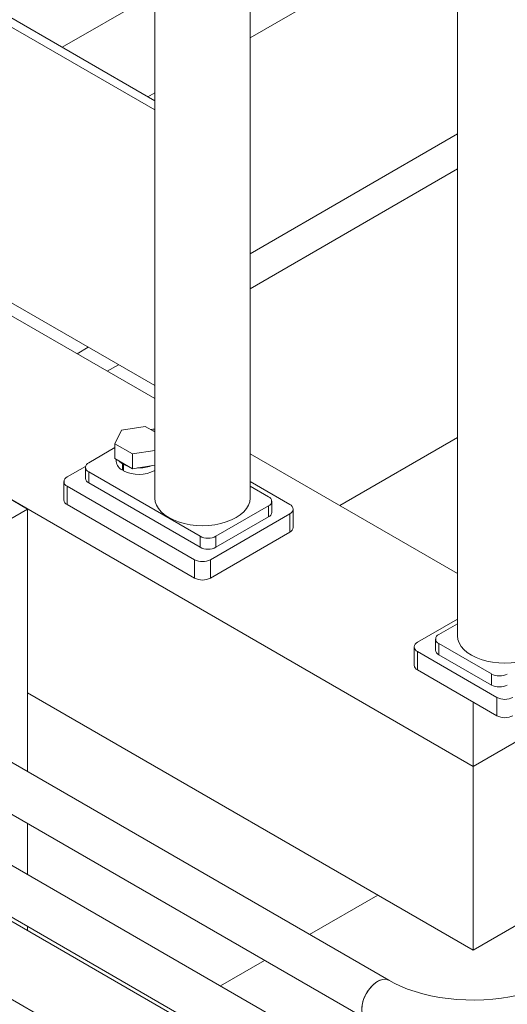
# Model space of a CAD drawing. Header units: millimetres. Extents: x 525 to 29324, y 175 to 20618.
# Tile 120 of 220: x 11315 to 11532, y 12620 to 13058. Entities that reach past the tile are written whole.
import ezdxf

# ---------------------------------------------------------------- set-up
doc = ezdxf.new("R2010")
doc.units = ezdxf.units.MM
doc.linetypes.add('SLD-Centrada-doble', pattern=[12.7, 6.35, -1.27, 1.27, -1.27, 1.27, -1.27])
doc.linetypes.add('SLD-Continua', pattern=[0])

msp = doc.modelspace()

# ---------------------------------------------------------------- linework, layer by layer
at = {"color": 7, "linetype": 'SLD-Continua', "lineweight": 18, "ltscale": 35}
for p, q in [((11417.25, 12845.28), (11417.25, 13689.59)), ((11509.41, 13628.4), (11509.41, 12784.1)), ((11374.85, 13021.81), (10816.21, 13344.3)), ((10816.21, 13340.22), (11374.85, 13017.72)), ((11374.85, 13315.86), (11374.85, 12845.28)), ((10816.21, 13217.74), (11374.85, 12895.24)), ((12202.24, 13122.09), (11516.35, 12726.13)), ((12202.24, 13122.09), (11516.35, 12726.13)), ((12202.24, 13122.09), (11516.35, 12726.13)), ((12202.24, 13122.09), (11516.35, 12726.13)), ((12202.24, 13122.09), (11516.35, 12726.13)), ((11374.85, 12889.46), (11141.58, 13024.12)), ((11374.85, 12889.46), (11141.58, 13024.12)), ((11374.85, 12889.46), (11141.58, 13024.12)), ((11374.85, 12889.46), (11141.58, 13024.12)), ((11374.85, 12889.46), (11141.58, 13024.12)), ((11509.41, 13007.02), (11417.25, 12953.82)), ((11509.41, 13007.02), (11417.25, 12953.82)), ((11509.41, 13007.02), (11417.25, 12953.82)), ((11509.41, 13007.02), (11417.25, 12953.82)), ((11509.41, 13007.02), (11417.25, 12953.82)), ((11509.41, 12991.5), (11417.25, 12938.3)), ((11509.41, 12991.5), (11417.25, 12938.3)), ((11509.41, 12991.5), (11417.25, 12938.3)), ((11509.41, 12991.5), (11417.25, 12938.3)), ((11509.41, 12991.5), (11417.25, 12938.3)), ((11516.35, 12726.13), (11070.87, 12983.3)), ((11516.35, 12726.13), (11070.87, 12983.3)), ((11516.35, 12726.13), (11070.87, 12983.3)), ((11516.35, 12726.13), (11070.87, 12983.3)), ((11516.35, 12726.13), (11070.87, 12983.3)), ((11345.32, 12912.29), (11340.31, 12909.4)), ((11345.32, 12912.29), (11340.31, 12909.4)), ((11345.32, 12912.29), (11340.31, 12909.4)), ((11345.32, 12912.29), (11340.31, 12909.4)), ((11345.32, 12912.29), (11340.31, 12909.4)), ((11358.76, 12904.54), (11353.75, 12901.64)), ((11358.76, 12904.54), (11353.75, 12901.64)), ((11358.76, 12904.54), (11353.75, 12901.64)), ((11358.76, 12904.54), (11353.75, 12901.64)), ((11358.76, 12904.54), (11353.75, 12901.64)), ((11360.01, 12875.48), (11370.61, 12877.12)), ((11370.61, 12877.12), (11374.85, 12874.67)), ((11357.17, 12869.36), (11360.01, 12875.48)), ((11509.41, 12872.23), (11457.05, 12842)), ((11509.41, 12872.23), (11457.05, 12842)), ((11509.41, 12872.23), (11457.05, 12842)), ((11345.5, 12861), (11357.17, 12867.74)), ((11364.93, 12864.88), (11357.17, 12869.36)), ((11357.17, 12862.83), (11357.17, 12869.36)), ((11364.93, 12858.35), (11357.17, 12862.83)), ((11374.85, 12866.42), (11364.93, 12864.88)), ((11364.93, 12858.35), (11364.93, 12864.88)), ((11509.41, 12811.78), (11417.25, 12864.98)), ((11509.41, 12811.78), (11417.25, 12864.98)), ((11509.41, 12811.78), (11417.25, 12864.98)), ((11509.41, 12811.78), (11417.25, 12864.98)), ((11509.41, 12811.78), (11417.25, 12864.98)), ((11344.08, 12859.37), (11335.95, 12854.67)), ((11344.03, 12858.96), (11344.03, 12854.06)), ((11357.77, 12862.49), (11357.77, 12861.61)), ((11360.49, 12860.51), (11360.84, 12860.71)), ((11360.49, 12860.51), (11360.49, 12857.65)), ((11360.91, 12860.27), (11361.26, 12860.47)), ((11360.91, 12860.27), (11360.91, 12857.41)), ((11374.85, 12859.89), (11364.93, 12858.35)), ((11318.36, 12840.43), (11290.07, 12856.76)), ((11394.99, 12828.34), (11345.5, 12856.92)), ((11360.91, 12857.9), (11360.49, 12857.65)), ((11334.48, 12852.63), (11334.48, 12844.46)), ((11335.95, 12850.59), (11392.52, 12817.93)), ((11394.99, 12823.44), (11345.5, 12852.02)), ((11434.94, 12842.42), (11417.25, 12852.64)), ((11417.25, 12850.6), (11425.4, 12845.9)), ((11335.95, 12842.42), (11392.52, 12809.77)), ((11425.4, 12841.81), (11402.06, 12828.34)), ((11426.86, 12838.96), (11426.86, 12843.85)), ((11318.36, 12840.43), (11302.8, 12831.45)), ((11318.36, 12840.43), (11318.36, 12723.79)), ((11399.59, 12817.93), (11434.94, 12838.34)), ((11425.4, 12836.91), (11402.06, 12823.44)), ((11436.41, 12832.22), (11436.41, 12840.38)), ((11399.59, 12809.77), (11434.94, 12830.18)), ((11509.41, 12791.52), (11491.6, 12781.24)), ((11509.41, 12789.48), (11501.14, 12784.71)), ((11499.68, 12782.67), (11499.68, 12777.77)), ((11501.14, 12780.63), (11524.48, 12767.16)), ((11490.13, 12779.2), (11490.13, 12771.04)), ((11491.6, 12777.16), (11526.95, 12756.75)), ((11501.14, 12775.73), (11524.48, 12762.26)), ((11491.6, 12769), (11526.95, 12748.59)), ((11728.48, 12766.94), (11516.35, 12644.48)), ((11728.48, 12766.94), (11516.35, 12644.48)), ((11728.48, 12766.94), (11516.35, 12644.48)), ((11728.48, 12766.94), (11516.35, 12644.48)), ((11728.48, 12766.94), (11516.35, 12644.48)), ((11516.35, 12644.48), (11318.36, 12758.78)), ((11516.35, 12644.48), (11318.36, 12758.78)), ((11516.35, 12644.48), (11318.36, 12758.78)), ((11516.35, 12644.48), (11318.36, 12758.78)), ((11516.35, 12644.48), (11318.36, 12758.78)), ((11516.35, 12726.13), (11516.35, 12754.71)), ((11516.35, 12726.13), (11516.35, 12754.71)), ((11516.35, 12726.13), (11516.35, 12754.71)), ((11516.35, 12726.13), (11516.35, 12754.71)), ((11516.35, 12726.13), (11516.35, 12754.71)), ((11516.35, 12754.71), (11516.35, 12726.13)), ((11516.35, 12754.71), (11516.35, 12726.13)), ((11516.35, 12754.71), (11516.35, 12726.13)), ((11516.35, 12754.71), (11516.35, 12726.13)), ((11516.35, 12754.71), (11516.35, 12726.13)), ((11478.92, 12631.1), (11287.46, 12741.62)), ((11277.47, 12724.3), (11468.92, 12613.78)), ((11516.35, 12644.48), (11516.35, 12726.13)), ((11516.35, 12644.48), (11516.35, 12726.13)), ((11516.35, 12644.48), (11516.35, 12726.13)), ((11516.35, 12644.48), (11516.35, 12726.13)), ((11516.35, 12644.48), (11516.35, 12726.13)), ((11516.35, 12726.13), (11516.35, 12644.48)), ((11516.35, 12726.13), (11516.35, 12644.48)), ((11516.35, 12726.13), (11516.35, 12644.48)), ((11516.35, 12726.13), (11516.35, 12644.48)), ((11516.35, 12726.13), (11516.35, 12644.48)), ((11478.92, 12585.38), (11247.86, 12718.76)), ((11237.87, 12701.44), (11468.92, 12568.06)), ((11318.36, 12700.69), (11318.36, 12678.07)), ((11460.21, 12571.33), (11285.73, 12672.05)), ((11443.64, 12651.46), (11473.94, 12668.96)), ((11443.64, 12651.46), (11473.94, 12668.96)), ((11443.64, 12651.46), (11473.94, 12668.96)), ((11443.64, 12651.46), (11473.94, 12668.96)), ((11443.64, 12651.46), (11473.94, 12668.96)), ((11473.94, 12668.96), (11443.64, 12651.46)), ((11473.94, 12668.96), (11443.64, 12651.46)), ((11473.94, 12668.96), (11443.64, 12651.46)), ((11473.94, 12668.96), (11443.64, 12651.46)), ((11473.94, 12668.96), (11443.64, 12651.46)), ((11318.36, 12654.98), (11318.36, 12653.21)), ((11270.73, 12646.07), (11445.21, 12545.35)), ((11404.04, 12628.6), (11423.64, 12639.92)), ((11404.04, 12628.6), (11423.64, 12639.92)), ((11404.04, 12628.6), (11423.64, 12639.92)), ((11404.04, 12628.6), (11423.64, 12639.92)), ((11404.04, 12628.6), (11423.64, 12639.92)), ((11423.64, 12639.92), (11404.04, 12628.6)), ((11423.64, 12639.92), (11404.04, 12628.6)), ((11423.64, 12639.92), (11404.04, 12628.6)), ((11423.64, 12639.92), (11404.04, 12628.6)), ((11423.64, 12639.92), (11404.04, 12628.6))]:
    msp.add_line(p, q, dxfattribs=at)
at = {"color": 8, "linetype": 'SLD-Centrada-doble', "lineweight": 18, "ltscale": 35}
for p, q in [((11509.41, 13102.95), (11417.25, 13049.75)), ((11509.41, 13102.95), (11417.25, 13049.75)), ((11509.41, 13102.95), (11417.25, 13049.75)), ((11509.41, 13102.95), (11417.25, 13049.75)), ((11509.41, 13102.95), (11417.25, 13049.75)), ((11374.85, 13069.36), (11333.67, 13045.58)), ((11374.85, 13069.36), (11333.67, 13045.58)), ((11374.85, 13069.36), (11333.67, 13045.58)), ((11374.85, 13069.36), (11333.67, 13045.58)), ((11374.85, 13069.36), (11333.67, 13045.58)), ((11374.85, 13025.27), (11371.85, 13023.54)), ((11374.85, 13025.27), (11371.85, 13023.54)), ((11374.85, 13025.27), (11371.85, 13023.54)), ((11374.85, 13025.27), (11371.85, 13023.54)), ((11374.85, 13025.27), (11371.85, 13023.54)), ((11345.5, 12852.02), (11345.5, 12856.92)), ((11335.95, 12842.42), (11335.95, 12850.59)), ((11425.4, 12841.81), (11425.4, 12836.91)), ((11434.94, 12838.34), (11434.94, 12830.18)), ((11394.99, 12828.34), (11394.99, 12823.44)), ((11402.06, 12823.44), (11402.06, 12828.34)), ((11392.52, 12817.93), (11392.52, 12809.77)), ((11399.59, 12809.77), (11399.59, 12817.93)), ((11501.14, 12780.63), (11501.14, 12775.73)), ((11491.6, 12777.16), (11491.6, 12769)), ((11524.48, 12762.26), (11524.48, 12767.16)), ((11526.95, 12748.59), (11526.95, 12756.75))]:
    msp.add_line(p, q, dxfattribs=at)
at = {"color": 7, "linetype": 'SLD-Continua', "lineweight": 18, "ltscale": 35, "flags": 128}
for points in [[(11374.01, 12875.15), (11374.28, 12875.1), (11374.85, 12874.93)], [(11360.49, 12860.51), (11359.33, 12861.37), (11358.84, 12861.87)], [(11363.26, 12859.32), (11362.4, 12859.6), (11360.91, 12860.27)], [(11374.85, 12845.28), (11375.03, 12843.69), (11375.58, 12842.12), (11376.47, 12840.6), (11377.69, 12839.16), (11379.23, 12837.83), (11381.06, 12836.63), (11383.15, 12835.57), (11385.45, 12834.68), (11387.94, 12833.98), (11390.57, 12833.46), (11393.29, 12833.15), (11396.05, 12833.04), (11398.82, 12833.15), (11401.54, 12833.46), (11404.17, 12833.98), (11406.65, 12834.68), (11408.96, 12835.57), (11411.04, 12836.63)], [(11411.04, 12836.63), (11412.87, 12837.83), (11414.41, 12839.16), (11415.64, 12840.6), (11416.53, 12842.12), (11417.07, 12843.69), (11417.25, 12845.28)], [(11509.41, 12784.1), (11509.59, 12782.51), (11510.13, 12780.95), (11511.01, 12779.44), (11512.23, 12778.02), (11513.76, 12776.69), (11515.58, 12775.5), (11517.65, 12774.45), (11519.95, 12773.56), (11522.42, 12772.86), (11525.03, 12772.35), (11527.74, 12772.04), (11530.49, 12771.93), (11533.24, 12772.04), (11535.95, 12772.35), (11538.56, 12772.86), (11541.03, 12773.56), (11543.32, 12774.45), (11545.4, 12775.5), (11547.21, 12776.69), (11548.75, 12778.02), (11549.97, 12779.44), (11550.85, 12780.95), (11551.39, 12782.51), (11551.57, 12784.1), (11551.57, 12784.1)], [(11478.92, 12631.1), (11478.55, 12631.28), (11477.46, 12631.55), (11476.23, 12631.49), (11474.93, 12631.1), (11473.58, 12630.4), (11472.25, 12629.41), (11470.98, 12628.17), (11469.82, 12626.72), (11468.8, 12625.12), (11467.97, 12623.42), (11467.36, 12621.68), (11466.98, 12619.97), (11466.85, 12618.35)], [(11479.01, 12631.04), (11478.02, 12631.45), (11476.86, 12631.56), (11475.59, 12631.33), (11474.26, 12630.79), (11472.91, 12629.94), (11471.61, 12628.82), (11470.38, 12627.47), (11469.29, 12625.93), (11468.36, 12624.27), (11467.64, 12622.55), (11467.14, 12620.82), (11466.88, 12619.15), (11466.88, 12617.6), (11467.14, 12616.22), (11467.64, 12615.07), (11468.36, 12614.18), (11468.92, 12613.78)], [(11553.77, 12631.1), (11552.41, 12630.34), (11549.62, 12628.95), (11546.6, 12627.66), (11543.39, 12626.49), (11539.99, 12625.44), (11536.44, 12624.53), (11532.74, 12623.76), (11528.94, 12623.15), (11525.04, 12622.7), (11521.09, 12622.41), (11517.1, 12622.29), (11513.1, 12622.35), (11509.13, 12622.57), (11505.2, 12622.96), (11501.35, 12623.51), (11497.61, 12624.22), (11493.99, 12625.09), (11490.52, 12626.09), (11487.23, 12627.22), (11484.13, 12628.48), (11481.26, 12629.83), (11478.92, 12631.1)]]:
    msp.add_lwpolyline(points, dxfattribs=at)
at = {"color": 7, "linetype": 'SLD-Continua', "lineweight": 18, "ltscale": 1225}
for centre, radius, start, end in [((11374.83, 12867.54), 8.39, 89.8533, 102.4996), ((11346.27, 12858.96), 2.18, 110.7834, 249.2166), ((11362.45, 12861.92), 4.69, 183.7286, 245.2695), ((11367.86, 12874.5), 15.81, 267.6607, 289.9254), ((11336.72, 12852.63), 2.18, 110.7834, 249.2166), ((11346.53, 12854.31), 2.51, 185.6948, 245.6253), ((11367.76, 12871.08), 15.29, 243.4123, 297.642), ((11424.62, 12843.85), 2.18, 290.7834, 69.2166), ((11336.99, 12844.71), 2.51, 185.6948, 245.6253), ((11434.17, 12840.38), 2.18, 290.7834, 69.2166), ((11424.36, 12839.2), 2.51, 294.3747, 354.3052), ((11433.91, 12832.47), 2.51, 294.3747, 354.3052), ((11398.53, 12835.17), 7.69, 242.6097, 297.3903), ((11398.53, 12830.27), 7.69, 242.6097, 297.3903), ((11396.05, 12824.76), 7.69, 242.6097, 297.3903), ((11396.05, 12816.59), 7.69, 242.6097, 297.3903), ((11501.92, 12782.67), 2.18, 110.7834, 249.2166), ((11492.37, 12779.2), 2.18, 110.7834, 249.2166), ((11502.18, 12778.02), 2.51, 185.6948, 245.6253), ((11492.64, 12771.29), 2.51, 185.6948, 245.6253), ((11528.01, 12773.98), 7.69, 242.6097, 297.3903), ((11528.01, 12769.09), 7.69, 242.6097, 297.3903), ((11530.49, 12763.57), 7.69, 242.6097, 297.3903), ((11530.49, 12755.41), 7.69, 242.6097, 297.3903)]:
    msp.add_arc(centre, radius, start, end, dxfattribs=at)

doc.saveas('drawing.dxf')
